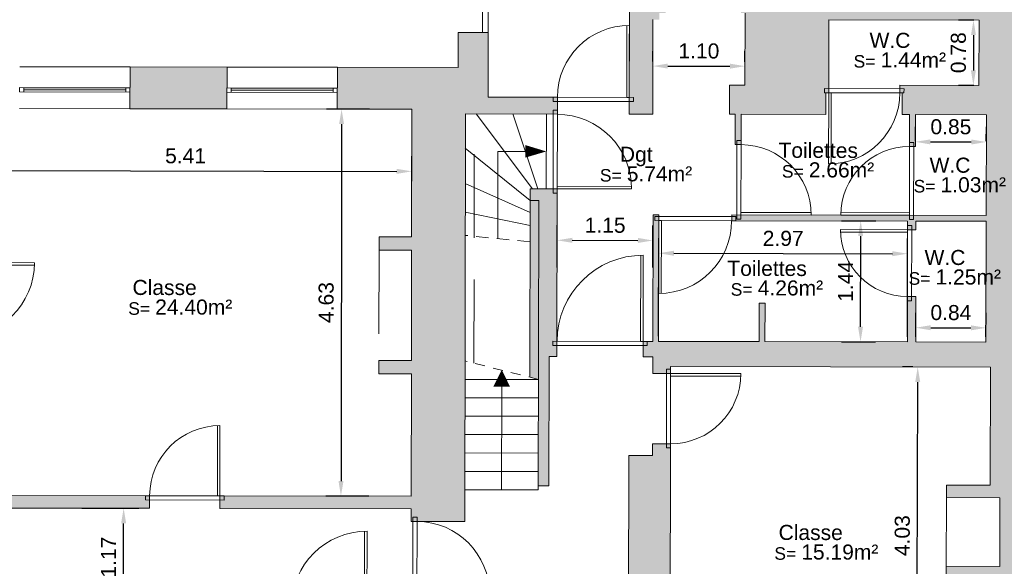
# Model space of a CAD drawing. Header units: metres. Extents: x -40 to 52, y -191 to 168.
# Tile 12 of 32: x -12.54 to -0.76, y -96.01 to -89.48. Entities that reach past the tile are written whole.
import ezdxf
from ezdxf.enums import TextEntityAlignment as Align

# ---------------------------------------------------------------- set-up
doc = ezdxf.new("R2010")
doc.units = ezdxf.units.M
doc.header["$LTSCALE"] = 2
doc.linetypes.add('CACHE', pattern=[0.375, 0.25, -0.125])
doc.linetypes.add('Chemin', pattern=[0.5, 0.3, -0.2])
for name, color, linetype, lineweight in [('Cotation', 8, 'Continuous', 13), ('Escalier', 8, 'Continuous', 18), ('Etiq_Affectation', 7, 'Continuous', 18), ('Etiq_Surface', 7, 'Continuous', 18), ('Etiquette', 6, 'Continuous', 18), ('Hachures', 8, 'Continuous', 9), ('Menuiserie', 1, 'Continuous', 18), ('Menuiserie_cps', 7, 'Continuous', 18), ('Mur_coupe', 7, 'Continuous', 18), ('Mur_projeté', 8, 'CACHE', 13), ('Mur_vu', 8, 'Continuous', 18)]:
    doc.layers.add(name, color=color, linetype=linetype, lineweight=lineweight)
for name, color, linetype, lineweight, plot in [('Etiq_Adresse', 6, 'Continuous', 18, False), ('Etiq_Mesure_ou_non', 6, 'Continuous', 18, False), ('Etiq_Num_appart', 6, 'Continuous', 18, False), ('Etiq_Num_lot', 6, 'Continuous', 18, False), ('Etiq_Typologie', 6, 'Continuous', 18, False), ('Menuiserie_seuil', 8, 'Continuous', 18, False)]:
    doc.layers.add(name, color=color, linetype=linetype, lineweight=lineweight, plot=plot)
doc.styles.get("Standard").update_dxf_attribs({"font": 'arial.ttf'})
doc.dimstyles.get("Standard").update_dxf_attribs({"dimtxt": 0.18, "dimasz": 0.18, "dimexe": 0.18, "dimexo": 0.0625, "dimgap": 0.09, "dimtad": 1, "dimzin": 0, "dimdsep": 46, "dimtxsty": 'Standard', "dimcen": 0.09, "dimadec": 0, "dimazin": 0, "dimtfac": 1, "dimtdec": 4, "dimtofl": 0, "dimtmove": 0, "dimatfit": 3, "dimfxl": 0, "dimtolj": 1, "dimtzin": 0, "dimarcsym": 0})

# ---------------------------------------------------------------- blocks, each defined once
blk = doc.blocks.new('Porte_Simple_Droite_84')
at = {"layer": 'Menuiserie_cps', "color": 1, "lineweight": 9}
for points in [[(0, 0), (0, 0.84)], [(0.03, 0.84), (0.03, 0), (0, 0)]]:
    blk.add_lwpolyline(points, dxfattribs=at)
at = {"layer": 'Menuiserie_cps', "lineweight": 9}
blk.add_arc((0, 0), 0.84, 0, 90, dxfattribs=at)
at = {"layer": 'Menuiserie_seuil'}
blk.add_lwpolyline([(-0.05, 0), (0.89, 0), (0.89, -0.05), (-0.05, -0.05)], close=True, dxfattribs=at)
blk = doc.blocks.new('Porte_Simple_Droite_103')
at = {"layer": 'Menuiserie_cps', "color": 1, "lineweight": 9}
for points in [[(0, 0), (0, 1.03)], [(0.03, 1.03), (0.03, 0), (0, 0)]]:
    blk.add_lwpolyline(points, dxfattribs=at)
at = {"layer": 'Menuiserie_cps', "lineweight": 9}
blk.add_arc((0, 0), 1.03, 0, 90, dxfattribs=at)
at = {"layer": 'Menuiserie_seuil'}
blk.add_lwpolyline([(-0.05, 0), (1.08, 0), (1.08, -0.05), (-0.05, -0.05)], close=True, dxfattribs=at)
blk = doc.blocks.new('Porte_Simple_Droite_87')
at = {"layer": 'Menuiserie_cps', "color": 1, "lineweight": 9}
for points in [[(0, 0), (0, 0.87)], [(0.03, 0.87), (0.03, 0), (0, 0)]]:
    blk.add_lwpolyline(points, dxfattribs=at)
at = {"layer": 'Menuiserie_cps', "lineweight": 9}
blk.add_arc((0, 0), 0.87, 0, 90, dxfattribs=at)
at = {"layer": 'Menuiserie_seuil'}
blk.add_lwpolyline([(-0.05, 0), (0.92, 0), (0.92, -0.05), (-0.05, -0.05)], close=True, dxfattribs=at)
blk = doc.blocks.new('Porte_Simple_Droite_82')
at = {"layer": 'Menuiserie_cps', "color": 1, "lineweight": 9}
for points in [[(0, 0), (0, 0.82)], [(0.03, 0.82), (0.03, 0), (0, 0)]]:
    blk.add_lwpolyline(points, dxfattribs=at)
at = {"layer": 'Menuiserie_cps', "lineweight": 9}
blk.add_arc((0, 0), 0.82, 0, 90, dxfattribs=at)
at = {"layer": 'Menuiserie_seuil'}
blk.add_lwpolyline([(-0.05, 0), (0.87, 0), (0.87, -0.05), (-0.05, -0.05)], close=True, dxfattribs=at)
blk = doc.blocks.new('Porte_Simple_Droite_85')
at = {"layer": 'Menuiserie_cps', "color": 1, "lineweight": 9}
for points in [[(0, 0), (0, 0.85)], [(0.03, 0.85), (0.03, 0), (0, 0)]]:
    blk.add_lwpolyline(points, dxfattribs=at)
at = {"layer": 'Menuiserie_cps', "lineweight": 9}
blk.add_arc((0, 0), 0.85, 0, 90, dxfattribs=at)
at = {"layer": 'Menuiserie_seuil'}
blk.add_lwpolyline([(-0.05, 0), (0.9, 0), (0.9, -0.05), (-0.05, -0.05)], close=True, dxfattribs=at)
blk = doc.blocks.new('Porte_Simple_Droite_89')
at = {"layer": 'Menuiserie_cps', "color": 1, "lineweight": 9}
for points in [[(0, 0), (0, 0.89)], [(0.03, 0.89), (0.03, 0), (0, 0)]]:
    blk.add_lwpolyline(points, dxfattribs=at)
at = {"layer": 'Menuiserie_cps', "lineweight": 9}
blk.add_arc((0, 0), 0.89, 0, 90, dxfattribs=at)
at = {"layer": 'Menuiserie_seuil'}
blk.add_lwpolyline([(-0.05, 0), (0.94, 0), (0.94, -0.05), (-0.05, -0.05)], close=True, dxfattribs=at)
blk = doc.blocks.new('Porte_Simple_Droite_86')
at = {"layer": 'Menuiserie_cps', "color": 1, "lineweight": 9}
for points in [[(0, 0), (0, 0.86)], [(0.03, 0.86), (0.03, 0), (0, 0)]]:
    blk.add_lwpolyline(points, dxfattribs=at)
at = {"layer": 'Menuiserie_cps', "lineweight": 9}
blk.add_arc((0, 0), 0.86, 0, 90, dxfattribs=at)
at = {"layer": 'Menuiserie_seuil'}
blk.add_lwpolyline([(-0.05, 0), (0.91, 0), (0.91, -0.05), (-0.05, -0.05)], close=True, dxfattribs=at)
blk = doc.blocks.new('Porte_Simple_Droite_90')
at = {"layer": 'Menuiserie_cps', "color": 1, "lineweight": 9}
for points in [[(0, 0), (0, 0.9)], [(0.03, 0.9), (0.03, 0), (0, 0)]]:
    blk.add_lwpolyline(points, dxfattribs=at)
at = {"layer": 'Menuiserie_cps', "lineweight": 9}
blk.add_arc((0, 0), 0.9, 0, 90, dxfattribs=at)
at = {"layer": 'Menuiserie_seuil'}
blk.add_lwpolyline([(-0.05, 0), (0.95, 0), (0.95, -0.05), (-0.05, -0.05)], close=True, dxfattribs=at)
blk = doc.blocks.new('Fenetre_132')
blk.add_lwpolyline([(0.05, 0.05), (0.05, 0), (0, 0), (0, 0.05), (1.32, 0.05), (1.32, 0), (1.27, 0), (1.27, 0.05), (1.27, 0.025), (0.05, 0.025), (0.05, 0), (1.27, 0)])
blk = doc.blocks.new('Porte_Simple_Droite_80')
at = {"layer": 'Menuiserie_cps', "color": 1, "lineweight": 9}
for points in [[(0, 0), (0, 0.8)], [(0.03, 0.8), (0.03, 0), (0, 0)]]:
    blk.add_lwpolyline(points, dxfattribs=at)
at = {"layer": 'Menuiserie_cps', "lineweight": 9}
blk.add_arc((0, 0), 0.8, 0, 90, dxfattribs=at)
at = {"layer": 'Menuiserie_seuil'}
blk.add_lwpolyline([(-0.05, 0), (0.85, 0), (0.85, -0.05), (-0.05, -0.05)], close=True, dxfattribs=at)
blk = doc.blocks.new('Etiquette_Copro')
at = {"layer": 'Etiq_Adresse'}
blk.add_attdef('ADRESSE', text='', height=0.16, rotation=360, dxfattribs=at).set_placement((0.003, -0.655), align=Align.CENTER)
at = {"layer": 'Etiq_Affectation'}
blk.add_attdef('AFFECTATION', text='', height=0.16, rotation=360, dxfattribs=at).set_placement((0, 0), align=Align.CENTER)
at = {"layer": 'Etiq_Mesure_ou_non'}
blk.add_attdef('MESURE', text='', height=0.16, rotation=360, dxfattribs=at).set_placement((0, 0.686), align=Align.CENTER)
at = {"layer": 'Etiq_Num_appart'}
blk.add_attdef('NUMERO_APPARTEMENT', text='', height=0.16, rotation=360, dxfattribs=at).set_placement((0.003, -0.455), align=Align.CENTER)
at = {"layer": 'Etiq_Num_lot', "width": 0.7}
blk.add_attdef('NUMERO_LOT', text='', height=0.4, rotation=360, dxfattribs=at).set_placement((0, 0.227), align=Align.CENTER)
at = {"layer": 'Etiq_Surface'}
blk.add_text('S=', height=0.15, rotation=360, dxfattribs=at).set_placement((-0.435, -0.237))
blk.add_attdef('SURFACE', text='', height=0.15, rotation=360, dxfattribs=at).set_placement((-0.112, -0.287), align=Align.BOTTOM_LEFT)
at = {"layer": 'Etiq_Typologie'}
blk.add_attdef('TYPOLOGIE', text='', height=0.16, rotation=360, dxfattribs=at).set_placement((0.003, -0.855), align=Align.CENTER)
blk = doc.blocks.new('*D119')
at = {"layer": 'Cotation', "color": 0, "linetype": 'ByBlock', "lineweight": -2, "transparency": 16777216}
for p, q in [((-8.358, -90.544), (-8.87, -90.544)), ((-8.69, -90.724), (-8.697, -94.989)), ((-8.365, -95.17), (-8.878, -95.169))]:
    blk.add_line(p, q, dxfattribs=at)
at = {"layer": 'Cotation', "color": 0, "transparency": 16777216}
for points in [[(-8.72, -90.724), (-8.66, -90.724), (-8.69, -90.544)], [(-8.727, -94.989), (-8.667, -94.989), (-8.698, -95.169)]]:
    blk.add_solid(points, dxfattribs=at)
at = {"layer": 'Defpoints', "color": 0, "transparency": 16777216}
for p in [(-8.295, -90.545), (-8.698, -95.169), (-8.303, -95.17)]:
    blk.add_point(p, dxfattribs=at)
at = {"layer": 'Cotation', "color": 11, "transparency": 16777216, "insert": (-8.874, -92.856), "char_height": 0.18, "attachment_point": 5, "rotation": 89.9026}
blk.add_mtext('\\A1;4.63', dxfattribs=at)
blk = doc.blocks.new('*D120')
at = {"layer": 'Cotation', "color": 0, "linetype": 'ByBlock', "lineweight": -2, "transparency": 16777216}
for p, q in [((-13.263, -91.395), (-13.262, -91.099)), ((-7.85, -91.404), (-7.85, -91.108)), ((-13.082, -91.279), (-8.03, -91.288))]:
    blk.add_line(p, q, dxfattribs=at)
at = {"layer": 'Cotation', "color": 0, "transparency": 16777216}
for points in [[(-13.082, -91.249), (-13.082, -91.309), (-13.262, -91.279)], [(-8.03, -91.258), (-8.03, -91.318), (-7.85, -91.288)]]:
    blk.add_solid(points, dxfattribs=at)
at = {"layer": 'Defpoints', "color": 0, "transparency": 16777216}
for p in [(-7.85, -91.288), (-13.263, -91.457), (-7.851, -91.466)]:
    blk.add_point(p, dxfattribs=at)
at = {"layer": 'Cotation', "color": 11, "transparency": 16777216, "insert": (-10.556, -91.103), "char_height": 0.18, "attachment_point": 5, "rotation": 359.9026}
blk.add_mtext('\\A1;5.41', dxfattribs=at)
blk = doc.blocks.new('*D121')
at = {"layer": 'Cotation', "color": 0, "linetype": 'ByBlock', "lineweight": -2, "transparency": 16777216}
for p, q in [((-11.798, -95.314), (-11.117, -95.315)), ((-11.299, -96.304), (-11.297, -95.495)), ((-11.8, -96.484), (-11.119, -96.485))]:
    blk.add_line(p, q, dxfattribs=at)
at = {"layer": 'Cotation', "color": 0, "transparency": 16777216}
for points in [[(-11.327, -95.495), (-11.267, -95.495), (-11.297, -95.315)], [(-11.329, -96.304), (-11.269, -96.304), (-11.299, -96.484)]]:
    blk.add_solid(points, dxfattribs=at)
at = {"layer": 'Defpoints', "color": 0, "transparency": 16777216}
for p in [(-11.86, -95.314), (-11.297, -95.315), (-11.862, -96.483)]:
    blk.add_point(p, dxfattribs=at)
at = {"layer": 'Cotation', "color": 11, "transparency": 16777216, "insert": (-11.478, -95.899), "char_height": 0.18, "attachment_point": 5, "rotation": 89.9026}
blk.add_mtext('\\A1;1.17', dxfattribs=at)
blk = doc.blocks.new('*D123')
at = {"layer": 'Cotation', "color": 0, "linetype": 'ByBlock', "lineweight": -2, "transparency": 16777216}
for p, q in [((-1.859, -93.626), (-1.979, -93.626)), ((-1.806, -97.478), (-1.799, -93.806)), ((-1.865, -97.658), (-1.986, -97.657))]:
    blk.add_line(p, q, dxfattribs=at)
at = {"layer": 'Cotation', "color": 0, "transparency": 16777216}
for points in [[(-1.829, -93.806), (-1.769, -93.806), (-1.799, -93.626)], [(-1.836, -97.478), (-1.776, -97.478), (-1.806, -97.658)]]:
    blk.add_solid(points, dxfattribs=at)
at = {"layer": 'Defpoints', "color": 0, "transparency": 16777216}
for p in [(-1.799, -93.626), (-1.796, -93.626), (-1.803, -97.658)]:
    blk.add_point(p, dxfattribs=at)
at = {"layer": 'Cotation', "color": 11, "transparency": 16777216, "insert": (-1.983, -95.642), "char_height": 0.18, "attachment_point": 5, "rotation": 89.9026}
blk.add_mtext('\\A1;4.03', dxfattribs=at)
blk = doc.blocks.new('*D125')
at = {"layer": 'Cotation', "color": 0, "linetype": 'ByBlock', "lineweight": -2, "transparency": 16777216}
for p, q in [((-1.823, -93.264), (-1.823, -92.977)), ((-0.983, -93.265), (-0.982, -92.978)), ((-1.643, -93.157), (-1.162, -93.158))]:
    blk.add_line(p, q, dxfattribs=at)
at = {"layer": 'Cotation', "color": 0, "transparency": 16777216}
for points in [[(-1.643, -93.127), (-1.643, -93.187), (-1.823, -93.157)], [(-1.162, -93.128), (-1.162, -93.188), (-0.982, -93.158)]]:
    blk.add_solid(points, dxfattribs=at)
at = {"layer": 'Defpoints', "color": 0, "transparency": 16777216}
for p in [(-0.982, -93.158), (-1.823, -93.326), (-0.983, -93.328)]:
    blk.add_point(p, dxfattribs=at)
at = {"layer": 'Cotation', "color": 11, "transparency": 16777216, "insert": (-1.402, -92.977), "char_height": 0.18, "attachment_point": 5, "rotation": 359.9026}
blk.add_mtext('\\A1;0.84', dxfattribs=at)
blk = doc.blocks.new('*D126')
at = {"layer": 'Cotation', "color": 0, "linetype": 'ByBlock', "lineweight": -2, "transparency": 16777216}
for p, q in [((-2.709, -91.881), (-2.301, -91.881)), ((-2.483, -93.145), (-2.481, -92.061)), ((-2.712, -93.325), (-2.303, -93.326))]:
    blk.add_line(p, q, dxfattribs=at)
at = {"layer": 'Cotation', "color": 0, "transparency": 16777216}
for points in [[(-2.511, -92.061), (-2.451, -92.061), (-2.481, -91.881)], [(-2.513, -93.145), (-2.453, -93.145), (-2.483, -93.325)]]:
    blk.add_solid(points, dxfattribs=at)
at = {"layer": 'Defpoints', "color": 0, "transparency": 16777216}
for p in [(-2.772, -91.881), (-2.481, -91.881), (-2.774, -93.325)]:
    blk.add_point(p, dxfattribs=at)
at = {"layer": 'Cotation', "color": 11, "transparency": 16777216, "insert": (-2.662, -92.603), "char_height": 0.18, "attachment_point": 5, "rotation": 89.9026}
blk.add_mtext('\\A1;1.44', dxfattribs=at)
blk = doc.blocks.new('*D127')
at = {"layer": 'Cotation', "color": 0, "linetype": 'ByBlock', "lineweight": -2, "transparency": 16777216}
for p, q in [((-4.898, -93.259), (-4.896, -92.087)), ((-1.923, -93.264), (-1.921, -92.092)), ((-4.716, -92.267), (-2.101, -92.272))]:
    blk.add_line(p, q, dxfattribs=at)
at = {"layer": 'Cotation', "color": 0, "transparency": 16777216}
for points in [[(-4.716, -92.237), (-4.716, -92.297), (-4.896, -92.267)], [(-2.101, -92.242), (-2.101, -92.302), (-1.921, -92.272)]]:
    blk.add_solid(points, dxfattribs=at)
at = {"layer": 'Defpoints', "color": 0, "transparency": 16777216}
for p in [(-1.921, -92.272), (-4.898, -93.321), (-1.923, -93.326)]:
    blk.add_point(p, dxfattribs=at)
at = {"layer": 'Cotation', "color": 11, "transparency": 16777216, "insert": (-3.408, -92.09), "char_height": 0.18, "attachment_point": 5, "rotation": 359.9026}
blk.add_mtext('\\A1;2.97', dxfattribs=at)
blk = doc.blocks.new('*D128')
at = {"layer": 'Cotation', "color": 0, "linetype": 'ByBlock', "lineweight": -2, "transparency": 16777216}
for p, q in [((-6.112, -92.437), (-6.111, -91.932)), ((-4.966, -92.439), (-4.966, -91.934)), ((-5.932, -92.112), (-5.146, -92.114))]:
    blk.add_line(p, q, dxfattribs=at)
at = {"layer": 'Cotation', "color": 0, "transparency": 16777216}
for points in [[(-5.932, -92.082), (-5.932, -92.142), (-6.112, -92.112)], [(-5.146, -92.084), (-5.146, -92.144), (-4.966, -92.114)]]:
    blk.add_solid(points, dxfattribs=at)
at = {"layer": 'Defpoints', "color": 0, "transparency": 16777216}
for p in [(-4.966, -92.114), (-6.112, -92.5), (-4.967, -92.502)]:
    blk.add_point(p, dxfattribs=at)
at = {"layer": 'Cotation', "color": 11, "transparency": 16777216, "insert": (-5.538, -91.933), "char_height": 0.18, "attachment_point": 5, "rotation": 359.9026}
blk.add_mtext('\\A1;1.15', dxfattribs=at)
blk = doc.blocks.new('*D129')
at = {"layer": 'Cotation', "color": 0, "linetype": 'ByBlock', "lineweight": -2, "transparency": 16777216}
for p, q in [((-4.968, -89.977), (-4.968, -89.85)), ((-3.865, -89.978), (-3.865, -89.851)), ((-4.788, -90.03), (-4.045, -90.031))]:
    blk.add_line(p, q, dxfattribs=at)
at = {"layer": 'Cotation', "color": 0, "transparency": 16777216}
for points in [[(-4.788, -90), (-4.788, -90.06), (-4.968, -90.03)], [(-4.045, -90.001), (-4.045, -90.061), (-3.865, -90.031)]]:
    blk.add_solid(points, dxfattribs=at)
at = {"layer": 'Defpoints', "color": 0, "transparency": 16777216}
for p in [(-4.968, -90.039), (-3.865, -90.031), (-3.865, -90.041)]:
    blk.add_point(p, dxfattribs=at)
at = {"layer": 'Cotation', "color": 11, "transparency": 16777216, "insert": (-4.416, -89.85), "char_height": 0.18, "attachment_point": 5, "rotation": 359.9026}
blk.add_mtext('\\A1;1.10', dxfattribs=at)
blk = doc.blocks.new('*D134')
at = {"layer": 'Cotation', "color": 0, "linetype": 'ByBlock', "lineweight": -2, "transparency": 16777216}
for p, q in [((-1.128, -89.48), (-1.312, -89.48)), ((-1.132, -89.66), (-1.133, -90.081)), ((-1.129, -90.261), (-1.313, -90.261))]:
    blk.add_line(p, q, dxfattribs=at)
at = {"layer": 'Cotation', "color": 0, "transparency": 16777216}
for points in [[(-1.162, -89.66), (-1.102, -89.66), (-1.132, -89.48)], [(-1.163, -90.081), (-1.103, -90.081), (-1.133, -90.261)]]:
    blk.add_solid(points, dxfattribs=at)
at = {"layer": 'Defpoints', "color": 0, "transparency": 16777216}
for p in [(-1.065, -89.48), (-1.133, -90.261), (-1.067, -90.261)]:
    blk.add_point(p, dxfattribs=at)
at = {"layer": 'Cotation', "color": 11, "transparency": 16777216, "insert": (-1.312, -89.87), "char_height": 0.18, "attachment_point": 5, "rotation": 89.9026}
blk.add_mtext('\\A1;0.78', dxfattribs=at)
blk = doc.blocks.new('*D135')
at = {"layer": 'Cotation', "color": 0, "linetype": 'ByBlock', "lineweight": -2, "transparency": 16777216}
for p, q in [((-1.827, -90.927), (-1.826, -90.755)), ((-0.979, -90.929), (-0.978, -90.757)), ((-1.647, -90.936), (-1.159, -90.937))]:
    blk.add_line(p, q, dxfattribs=at)
at = {"layer": 'Cotation', "color": 0, "transparency": 16777216}
for points in [[(-1.647, -90.906), (-1.647, -90.966), (-1.827, -90.935)], [(-1.159, -90.907), (-1.159, -90.967), (-0.979, -90.937)]]:
    blk.add_solid(points, dxfattribs=at)
at = {"layer": 'Defpoints', "color": 0, "transparency": 16777216}
for p in [(-1.827, -90.99), (-0.979, -90.937), (-0.979, -90.991)]:
    blk.add_point(p, dxfattribs=at)
at = {"layer": 'Cotation', "color": 11, "transparency": 16777216, "insert": (-1.402, -90.756), "char_height": 0.18, "attachment_point": 5, "rotation": 359.9026}
blk.add_mtext('\\A1;0.85', dxfattribs=at)

msp = doc.modelspace()

# ---------------------------------------------------------------- hatches: boundary and pattern name
at = {"layer": 'Hachures'}
h = msp.add_hatch(color=256, dxfattribs=at)
h.dxf.hatch_style = 1
h.paths.add_polyline_path([(-0.388, -68.626), (-7.37, -68.614), (-7.373, -70.787), (-6.873, -70.788), (-6.873, -70.412), (-6.494, -70.412), (-6.492, -69.116), (-1.128, -69.125), (-1.141, -76.413), (-1.561, -76.412), (-1.562, -76.972), (-1.142, -76.973), (-1.147, -80.255), (-6.889, -80.245), (-6.888, -79.347), (-7.388, -79.346), (-7.393, -82.034), (-6.893, -82.035), (-6.89, -80.825), (-1.148, -80.835), (-1.154, -84.18), (-2.973, -84.177), (-2.974, -84.577), (-1.155, -84.58), (-1.163, -89.33), (-3.912, -89.326), (-3.912, -89.396), (-3.864, -89.396), (-3.865, -90.256), (-4.049, -90.256), (-4.05, -90.606), (-3.981, -90.606), (-3.981, -90.967), (-3.911, -90.967), (-3.911, -90.606), (-2.898, -90.608), (-2.897, -90.349), (-2.863, -90.349), (-2.861, -89.477), (-1.065, -89.48), (-1.067, -90.261), (-2.013, -90.259), (-2.013, -90.35), (-1.983, -90.35), (-1.983, -90.61), (-1.896, -90.61), (-1.897, -90.99), (-1.827, -90.99), (-1.826, -90.61), (-0.978, -90.611), (-0.98, -91.814), (-4.023, -91.808), (-4.023, -91.878), (-1.921, -91.882), (-1.921, -91.985), (-1.821, -91.986), (-1.821, -91.882), (-0.98, -91.884), (-0.983, -93.328), (-1.823, -93.326), (-1.822, -92.785), (-1.922, -92.785), (-1.923, -93.326), (-3.626, -93.323), (-3.625, -92.863), (-3.695, -92.862), (-3.696, -93.323), (-4.898, -93.321), (-4.895, -91.807), (-4.965, -91.807), (-4.968, -93.321), (-5.083, -93.321), (-5.083, -93.504), (-4.968, -93.504), (-4.969, -93.704), (-4.754, -93.704), (-4.754, -93.621), (-0.93, -93.628), (-0.933, -95.039), (-1.456, -95.038), (-1.456, -95.188), (-0.816, -95.189), (-0.818, -96.009), (-1.457, -96.008), (-1.458, -96.158), (-0.934, -96.159), (-0.937, -97.659), (-1.803, -97.658), (-1.803, -98.028), (-0.938, -98.029), (-0.944, -101.911), (-0.444, -101.912)])
h.paths.add_polyline_path([(-6.562, -69.115), (-6.564, -70.342), (-6.873, -70.342), (-6.871, -69.115)], flags=16)
h = msp.add_hatch(color=256, dxfattribs=at)
h.dxf.hatch_style = 1
h.paths.add_polyline_path([(-4.887, -88.722), (-5.045, -88.722), (-5.045, -88.672), (-5.246, -88.672), (-5.249, -90.604), (-4.969, -90.604), (-4.967, -89.474), (-4.888, -89.474), (-4.888, -89.394), (-4.812, -89.394), (-4.812, -89.324), (-4.888, -89.324)])
h = msp.add_hatch(color=256, dxfattribs=at)
h.dxf.hatch_style = 1
h.paths.add_polyline_path([(-6.935, -89.629), (-7.294, -89.628), (-7.295, -90.046), (-8.74, -90.044), (-8.741, -90.544), (-7.849, -90.545), (-7.852, -92.07), (-8.241, -92.069), (-8.241, -92.229), (-7.852, -92.23), (-7.854, -93.55), (-8.244, -93.549), (-8.244, -93.709), (-7.854, -93.71), (-7.857, -95.171), (-10.146, -95.167), (-10.146, -95.317), (-7.857, -95.321), (-7.857, -95.471), (-7.217, -95.472), (-7.209, -90.601), (-6.109, -90.603), (-6.109, -90.403), (-6.936, -90.401)])
h = msp.add_hatch(color=256, dxfattribs=at)
h.dxf.hatch_style = 1
h.paths.add_polyline_path([(-10.06, -90.042), (-11.22, -90.04), (-11.221, -90.54), (-10.061, -90.542)])
h = msp.add_hatch(color=256, dxfattribs=at)
h.dxf.hatch_style = 1
h.paths.add_polyline_path([(-6.111, -91.497), (-6.433, -91.497), (-6.434, -91.637), (-6.331, -91.637), (-6.334, -93.502), (-6.337, -95.048), (-6.21, -95.048), (-6.207, -93.502), (-6.114, -93.502)])
h = msp.add_hatch(color=256, dxfattribs=at)
h.dxf.hatch_style = 1
h.paths.add_polyline_path([(-6.331, -91.637), (-6.434, -91.637), (-6.437, -93.749), (-6.335, -93.775), (-6.334, -93.502)])
h = msp.add_hatch(color=256, dxfattribs=at)
h.dxf.hatch_style = 1
h.paths.add_polyline_path([(-13.266, -93.278), (-13.786, -93.277), (-13.789, -95.438), (-13.269, -95.439), (-13.269, -95.312), (-10.986, -95.315), (-10.986, -95.165), (-13.269, -95.162)])
h = msp.add_hatch(color=256, dxfattribs=at)
h.dxf.hatch_style = 1
h.paths.add_polyline_path([(-3.843, -97.654), (-4.761, -97.653), (-4.761, -97.556), (-5.173, -97.556), (-5.171, -96.674), (-4.759, -96.675), (-4.756, -94.544), (-4.97, -94.544), (-4.97, -94.684), (-5.256, -94.683), (-5.262, -98.215), (-5.166, -98.215), (-5.166, -98.315), (-4.981, -98.316), (-4.981, -98.216), (-4.762, -98.216), (-4.762, -98.023), (-3.843, -98.024)])

# ---------------------------------------------------------------- linework, layer by layer
at = {"layer": 'Escalier', "flags": 128}
for points in [[(-6.935, -89.629), (-6.928, -85.285)], [(-6.406, -91.497), (-7.081, -90.601)], [(-6.642, -90.602), (-6.344, -91.497)], [(-6.243, -91.497), (-6.241, -90.602)], [(-6.434, -91.637), (-7.21, -91.009)], [(-6.821, -91.049), (-6.823, -92.092)], [(-6.821, -91.049), (-6.493, -91.049)], [(-6.434, -91.778), (-7.211, -91.435)], [(-6.434, -91.937), (-7.211, -91.775)], [(-6.335, -93.775), (-7.215, -93.774)], [(-6.777, -95.094), (-6.775, -93.861)], [(-6.335, -93.995), (-7.215, -93.994)], [(-6.335, -94.215), (-7.215, -94.214)], [(-6.336, -94.435), (-7.216, -94.434)], [(-6.336, -94.655), (-7.216, -94.654)], [(-6.336, -94.875), (-7.216, -94.874)], [(-6.337, -95.095), (-7.217, -95.094)], [(-6.337, -95.095), (-6.337, -95.048)]]:
    msp.add_lwpolyline(points, dxfattribs=at)
for points in [[(-6.493, -91.049, 0.15, 0, 0), (-6.242, -91.05, 0, 0, 0)], [(-6.775, -93.861, 0.2, 0, 0), (-6.774, -93.661, 0, 0, 0)]]:
    msp.add_lwpolyline(points, format="xyseb", dxfattribs=at)
at = {"layer": 'Escalier', "linetype": 'Chemin', "ltscale": 0.25, "flags": 128}
msp.add_lwpolyline([(-6.435, -92.131), (-7.212, -92.053)], dxfattribs=at)
at = {"layer": 'Escalier', "linetype": 'Chemin', "ltscale": 0.2, "flags": 128}
msp.add_lwpolyline([(-6.335, -93.775), (-7.214, -93.554)], dxfattribs=at)
at = {"layer": 'Mur_coupe'}
for p, q in [((-8.241, -92.069), (-7.852, -92.07)), ((-8.241, -92.229), (-8.241, -92.069)), ((-8.241, -92.229), (-7.852, -92.23)), ((-8.244, -93.709), (-8.244, -93.549))]:
    msp.add_line(p, q, dxfattribs=at)
at = {"layer": 'Mur_coupe', "flags": 128}
for points in [[(-5.249, -90.604), (-5.246, -88.672)], [(-4.969, -90.604), (-4.967, -89.474)], [(-3.865, -90.256), (-3.864, -89.396)], [(-2.863, -90.349), (-2.861, -89.477)], [(-2.861, -89.477), (-1.065, -89.48)], [(-1.067, -90.261), (-1.065, -89.48)], [(-7.295, -90.046), (-7.294, -89.628)], [(-7.294, -89.628), (-6.935, -89.629)], [(-6.936, -90.401), (-6.935, -89.629)], [(-11.22, -90.04), (-11.221, -90.54)], [(-11.22, -90.04), (-10.06, -90.042)], [(-10.06, -90.042), (-10.061, -90.542)], [(-8.74, -90.044), (-8.741, -90.544)], [(-8.74, -90.044), (-7.295, -90.046)], [(-4.05, -90.606), (-4.049, -90.256)], [(-4.049, -90.256), (-3.865, -90.256)], [(-2.013, -90.259), (-1.067, -90.261)], [(-2.013, -90.35), (-2.013, -90.259)], [(-6.936, -90.401), (-6.109, -90.403)], [(-6.109, -90.603), (-6.109, -90.403)], [(-2.898, -90.608), (-2.897, -90.349)], [(-2.897, -90.349), (-2.863, -90.349)], [(-2.013, -90.35), (-1.983, -90.35)], [(-1.983, -90.61), (-1.983, -90.35)], [(-11.221, -90.54), (-10.061, -90.542)], [(-8.741, -90.544), (-7.849, -90.545)], [(-7.852, -92.07), (-7.849, -90.545)], [(-7.217, -95.472), (-7.209, -90.601)], [(-7.209, -90.601), (-6.109, -90.603)], [(-5.249, -90.604), (-4.969, -90.604)], [(-4.05, -90.606), (-3.981, -90.606)], [(-3.981, -90.967), (-3.981, -90.606)], [(-3.911, -90.606), (-2.898, -90.608)], [(-3.911, -90.967), (-3.911, -90.606)], [(-1.983, -90.61), (-1.896, -90.61)], [(-1.897, -90.99), (-1.896, -90.61)], [(-1.827, -90.99), (-1.826, -90.61)], [(-1.826, -90.61), (-0.978, -90.611)], [(-0.98, -91.814), (-0.978, -90.611)], [(-3.981, -90.967), (-3.911, -90.967)], [(-1.897, -90.99), (-1.827, -90.99)], [(-6.434, -91.637), (-6.433, -91.497)], [(-6.433, -91.497), (-6.111, -91.497)], [(-6.114, -93.502), (-6.111, -91.497)], [(-6.434, -91.637), (-6.331, -91.637)], [(-6.334, -93.502), (-6.331, -91.637)], [(-4.968, -93.321), (-4.965, -91.807)], [(-4.965, -91.807), (-4.895, -91.807)], [(-4.898, -93.321), (-4.895, -91.807)], [(-4.023, -91.808), (-0.98, -91.814)], [(-4.023, -91.878), (-4.023, -91.808)], [(-4.023, -91.878), (-1.921, -91.882)], [(-1.921, -91.985), (-1.921, -91.882)], [(-1.821, -91.986), (-1.821, -91.882)], [(-1.821, -91.882), (-0.98, -91.884)], [(-0.983, -93.328), (-0.98, -91.884)], [(-1.921, -91.985), (-1.821, -91.986)], [(-7.854, -93.55), (-7.852, -92.23)], [(-1.923, -93.326), (-1.922, -92.785)], [(-1.922, -92.785), (-1.822, -92.785)], [(-1.823, -93.326), (-1.822, -92.785)], [(-3.696, -93.323), (-3.695, -92.862)], [(-3.695, -92.862), (-3.625, -92.863)], [(-3.626, -93.323), (-3.625, -92.863)], [(-5.083, -93.321), (-4.968, -93.321)], [(-5.083, -93.504), (-5.083, -93.321)], [(-4.898, -93.321), (-3.696, -93.323)], [(-3.626, -93.323), (-1.923, -93.326)], [(-1.823, -93.326), (-0.983, -93.328)], [(-6.207, -93.502), (-6.21, -95.048), (-6.337, -95.048)], [(-6.334, -93.502), (-6.337, -95.048)], [(-6.207, -93.502), (-6.114, -93.502)], [(-5.083, -93.504), (-4.968, -93.504)], [(-4.969, -93.704), (-4.968, -93.504)], [(-8.244, -93.549), (-7.854, -93.55)], [(-4.754, -93.704), (-4.754, -93.621)], [(-4.754, -93.621), (-0.93, -93.628)], [(-8.244, -93.709), (-7.854, -93.71)], [(-7.857, -95.171), (-7.854, -93.71)], [(-4.969, -93.704), (-4.754, -93.704)], [(-0.933, -95.039), (-0.93, -93.628)], [(-4.97, -94.684), (-4.97, -94.544)], [(-4.97, -94.544), (-4.756, -94.544)], [(-4.759, -96.675), (-4.756, -94.544)], [(-5.262, -98.215), (-5.256, -94.683)], [(-5.256, -94.683), (-4.97, -94.684)], [(-1.456, -95.038), (-0.933, -95.039)], [(-1.456, -95.188), (-1.456, -95.038)], [(-10.986, -95.165), (-13.269, -95.162)], [(-10.986, -95.315), (-10.986, -95.165)], [(-7.857, -95.171), (-10.146, -95.167)], [(-10.146, -95.317), (-10.146, -95.167)], [(-1.456, -95.188), (-0.816, -95.189)], [(-0.818, -96.009), (-0.816, -95.189)], [(-10.986, -95.315), (-13.269, -95.312)], [(-7.857, -95.321), (-10.146, -95.317)], [(-7.857, -95.471), (-7.857, -95.321)], [(-7.217, -95.472), (-7.857, -95.471)], [(-1.458, -96.158), (-1.457, -96.008)], [(-1.457, -96.008), (-0.818, -96.009)]]:
    msp.add_lwpolyline(points, dxfattribs=at)
at = {"layer": 'Mur_projeté', "ltscale": 2, "flags": 128}
for points in [[(-7.107, -93.581), (-7.102, -90.601)], [(-8.241, -92.229), (-8.244, -93.549)], [(-1.456, -95.188), (-1.457, -96.008)]]:
    msp.add_lwpolyline(points, dxfattribs=at)
at = {"layer": 'Mur_vu', "flags": 128}
for points in [[(-7.005, -89.629), (-7.002, -88.047)], [(-12.54, -90.037), (-11.22, -90.04)], [(-10.06, -90.042), (-8.74, -90.044)], [(-12.541, -90.537), (-11.221, -90.54)], [(-10.061, -90.542), (-8.741, -90.544)], [(-6.434, -91.637), (-6.437, -93.749)]]:
    msp.add_lwpolyline(points, dxfattribs=at)

# ---------------------------------------------------------------- block references
at = {"layer": 'Etiquette'}
ref = msp.add_blockref('Etiquette_Copro', (-2.131, -89.812), dxfattribs=dict(at, rotation=359.9025560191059))
ref.add_attrib('AFFECTATION', 'W.C', dxfattribs={"layer": 'Etiq_Affectation', "height": 0.18, "rotation": 359.9026}).set_placement((-2.131, -89.812), align=Align.CENTER)
ref.add_attrib('SURFACE', '1.44m²', dxfattribs={"layer": 'Etiq_Surface', "height": 0.18, "rotation": 359.9026}).set_placement((-2.243, -90.1), align=Align.BOTTOM_LEFT)
ref = msp.add_blockref('Etiquette_Copro', (-5.166, -91.174), dxfattribs=dict(at, rotation=359.9025560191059))
ref.add_attrib('AFFECTATION', 'Dgt', dxfattribs={"layer": 'Etiq_Affectation', "height": 0.18, "rotation": 359.9026}).set_placement((-5.166, -91.174), align=Align.CENTER)
ref.add_attrib('SURFACE', '5.74m²', dxfattribs={"layer": 'Etiq_Surface', "height": 0.18, "rotation": 359.9026}).set_placement((-5.279, -91.461), align=Align.BOTTOM_LEFT)
ref = msp.add_blockref('Etiquette_Copro', (-2.989, -91.127), dxfattribs=dict(at, rotation=359.9025560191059))
ref.add_attrib('AFFECTATION', 'Toilettes', dxfattribs={"layer": 'Etiq_Affectation', "height": 0.18, "rotation": 359.9026}).set_placement((-2.989, -91.127), align=Align.CENTER)
ref.add_attrib('SURFACE', '2.66m²', dxfattribs={"layer": 'Etiq_Surface', "height": 0.18, "rotation": 359.9026}).set_placement((-3.102, -91.414), align=Align.BOTTOM_LEFT)
ref = msp.add_blockref('Etiquette_Copro', (-1.413, -91.304), dxfattribs=dict(at, rotation=359.9025560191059))
ref.add_attrib('AFFECTATION', 'W.C', dxfattribs={"layer": 'Etiq_Affectation', "height": 0.18, "rotation": 359.9026}).set_placement((-1.413, -91.304), align=Align.CENTER)
ref.add_attrib('SURFACE', '1.03m²', dxfattribs={"layer": 'Etiq_Surface', "height": 0.18, "rotation": 359.9026}).set_placement((-1.526, -91.592), align=Align.BOTTOM_LEFT)
ref = msp.add_blockref('Etiquette_Copro', (-1.473, -92.407), dxfattribs=dict(at, rotation=359.9025560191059))
ref.add_attrib('AFFECTATION', 'W.C', dxfattribs={"layer": 'Etiq_Affectation', "height": 0.18, "rotation": 359.9026}).set_placement((-1.473, -92.407), align=Align.CENTER)
ref.add_attrib('SURFACE', '1.25m²', dxfattribs={"layer": 'Etiq_Surface', "height": 0.18, "rotation": 359.9026}).set_placement((-1.586, -92.694), align=Align.BOTTOM_LEFT)
ref = msp.add_blockref('Etiquette_Copro', (-3.601, -92.538), dxfattribs=dict(at, rotation=359.9025560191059))
ref.add_attrib('AFFECTATION', 'Toilettes', dxfattribs={"layer": 'Etiq_Affectation', "height": 0.18, "rotation": 359.9026}).set_placement((-3.601, -92.538), align=Align.CENTER)
ref.add_attrib('SURFACE', '4.26m²', dxfattribs={"layer": 'Etiq_Surface', "height": 0.18, "rotation": 359.9026}).set_placement((-3.713, -92.825), align=Align.BOTTOM_LEFT)
ref = msp.add_blockref('Etiquette_Copro', (-10.807, -92.766), dxfattribs=dict(at, rotation=359.9025560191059))
ref.add_attrib('AFFECTATION', 'Classe', dxfattribs={"layer": 'Etiq_Affectation', "height": 0.18, "rotation": 359.9026}).set_placement((-10.807, -92.766), align=Align.CENTER)
ref.add_attrib('SURFACE', '24.40m²', dxfattribs={"layer": 'Etiq_Surface', "height": 0.18, "rotation": 359.9026}).set_placement((-10.92, -93.053), align=Align.BOTTOM_LEFT)
ref = msp.add_blockref('Etiquette_Copro', (-3.079, -95.694), dxfattribs=dict(at, rotation=359.9025560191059))
ref.add_attrib('AFFECTATION', 'Classe', dxfattribs={"layer": 'Etiq_Affectation', "height": 0.18, "rotation": 359.9026}).set_placement((-3.079, -95.694), align=Align.CENTER)
ref.add_attrib('SURFACE', '15.19m²', dxfattribs={"layer": 'Etiq_Surface', "height": 0.18, "rotation": 359.9026}).set_placement((-3.192, -95.981), align=Align.BOTTOM_LEFT)
at = {"layer": 'Menuiserie', "xscale": -1}
for name, p, rotation in [('Porte_Simple_Droite_86', (-5.249, -90.404), 359.9025560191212), ('Porte_Simple_Droite_85', (-2.863, -90.349), 179.9025560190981), ('Porte_Simple_Droite_89', (-6.111, -91.497), 269.9025560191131), ('Porte_Simple_Droite_84', (-3.913, -91.809), 269.9025560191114), ('Porte_Simple_Droite_87', (-4.895, -91.877), 179.9025560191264), ('Porte_Simple_Droite_80', (-1.921, -91.985), 89.90255601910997), ('Porte_Simple_Droite_103', (-5.083, -93.321), 359.9025560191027), ('Porte_Simple_Droite_84', (-10.146, -95.167), 359.9025560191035), ('Porte_Simple_Droite_87', (-7.789, -96.343), 269.9025560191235), ('Porte_Simple_Droite_90', (-8.387, -96.489), 359.9025560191)]:
    msp.add_blockref(name, p, dxfattribs=dict(at, rotation=rotation))
at = {"layer": 'Menuiserie'}
for name, p, rotation in [('Fenetre_132', (-11.221, -90.29), 179.9025560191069), ('Fenetre_132', (-8.741, -90.294), 179.9025560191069), ('Porte_Simple_Droite_82', (-1.898, -91.812), 89.90255601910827), ('Porte_Simple_Droite_90', (-13.264, -92.378), 269.9025560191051), ('Porte_Simple_Droite_84', (-4.754, -93.704), 269.9025560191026)]:
    msp.add_blockref(name, p, dxfattribs=dict(at, rotation=rotation))

# ---------------------------------------------------------------- dimensions: what is measured, and where the dimension line sits
at = {"layer": 'Cotation'}
for base, p1, p2, angle, picture, middle in [((-1.133, -90.261), (-1.065, -89.48), (-1.067, -90.261), 89.9026, '*D134', (-1.312, -89.87)), ((-3.865, -90.031), (-4.968, -90.039), (-3.865, -90.041), 359.9026, '*D129', (-4.416, -89.85)), ((-8.698, -95.169), (-8.295, -90.545), (-8.303, -95.17), 89.9026, '*D119', (-8.874, -92.856)), ((-0.979, -90.937), (-1.827, -90.99), (-0.979, -90.991), 359.9026, '*D135', (-1.402, -90.756)), ((-7.85, -91.288), (-13.263, -91.457), (-7.851, -91.466), 359.9026, '*D120', (-10.556, -91.103)), ((-4.966, -92.114), (-6.112, -92.5), (-4.967, -92.502), 359.9026, '*D128', (-5.538, -91.933)), ((-1.9213, -92.2722), (-4.8979, -93.3212), (-1.9231, -93.3262), 359.9026, '*D127', (-3.4084, -92.0896)), ((-2.481, -91.881), (-2.774, -93.325), (-2.772, -91.881), 89.9026, '*D126', (-2.662, -92.603)), ((-0.982, -93.158), (-1.823, -93.326), (-0.983, -93.328), 359.9026, '*D125', (-1.402, -92.977)), ((-1.799, -93.626), (-1.803, -97.658), (-1.796, -93.626), 89.9026, '*D123', (-1.983, -95.642)), ((-11.297, -95.315), (-11.862, -96.483), (-11.86, -95.314), 89.9026, '*D121', (-11.478, -95.899))]:
    dim = msp.add_linear_dim(base=base, p1=p1, p2=p2, angle=angle, dimstyle='Standard', override={"dimpost": '<>', "dimclrt": 11, "dimfxl": 5}, dxfattribs=at)
    dim.commit()
    dim.dimension.update_dxf_attribs({"geometry": picture, "text_midpoint": middle})

doc.saveas('drawing.dxf')
